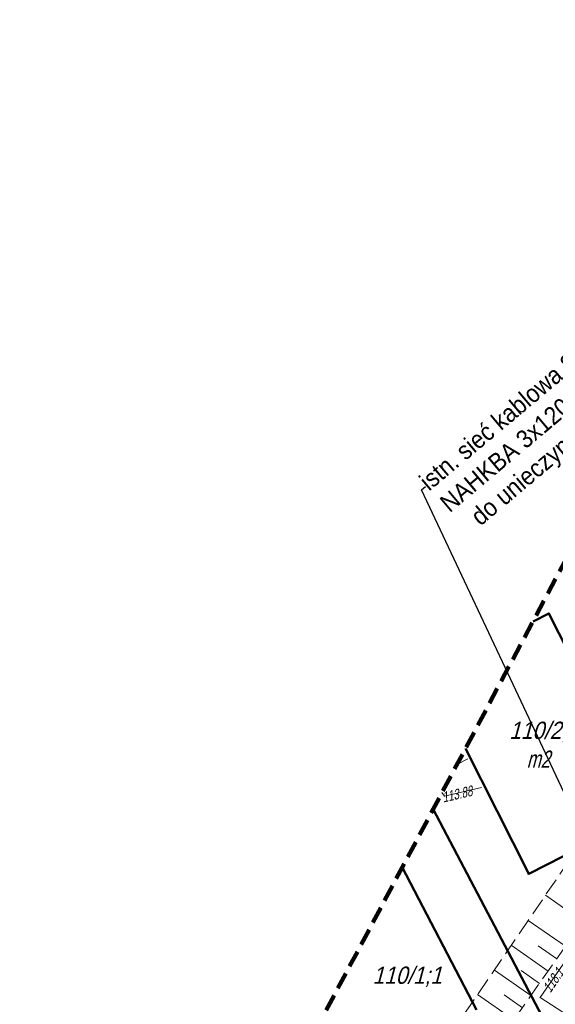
# Model space of a CAD drawing. Extents: x 7463256 to 7464485, y 5957341 to 5958260.
# Tile 121 of 256: x 7463692 to 7463731, y 5957597 to 5957669. Entities that reach past the tile are written whole.
import ezdxf
from ezdxf import colors
from ezdxf.entities.mleader import LeaderData, LeaderLine
from ezdxf.math import Vec2, Vec3

# ---------------------------------------------------------------- set-up
doc = ezdxf.new("R2010")
doc.units = 0
doc.header["$MEASUREMENT"] = 0
for name, pattern in [('4', [1.8, 1.2, -0.6]), ('l219_500', [0]), ('mz1.25_0.5', [1.75, 1.25, -0.5])]:
    doc.linetypes.add(name, pattern=pattern)
doc.layers.get('0').update_dxf_attribs({"color": 2, "linetype": 'CONTINUOUS', "lineweight": 5})
for name, color, linetype in [('000 Inne (niezydentyfikowane)', 7, 'CONTINUOUS'), ('219-Linia granicy', 7, 'CONTINUOUS'), ('312-Budynek (powierzchnia)', 7, 'CONTINUOUS'), ('312-Numer ewidencyjny budynku', 7, 'CONTINUOUS'), ('312-Numer ewidencyjny budynku-Atr124', 7, 'CONTINUOUS'), ('Obszar opracowania', 7, 'CONTINUOUS'), ('przewód elektroenergetyczny (linia)', 7, 'CONTINUOUS'), ('przewód gazowy (linia)', 7, 'CONTINUOUS'), ('przewód wodociągowy (linia)', 7, 'CONTINUOUS'), ('Punkt budynku', 7, 'CONTINUOUS'), ('punkt o określonej wysokości (sieć elektroenergetyczna)', 7, 'CONTINUOUS'), ('punkt o określonej wysokości (sieć elektroenergetyczna)-Atr2', 7, 'CONTINUOUS'), ('punkt o określonej wysokości (sieć gazowa)', 7, 'CONTINUOUS'), ('punkt o określonej wysokości (sieć gazowa)-Atr2', 7, 'CONTINUOUS'), ('skarpa nieumocniona (powierzchnia)', 7, 'CONTINUOUS')]:
    doc.layers.add(name, color=color, linetype=linetype)
doc.layers.add('OBMBS-21-18876-opis proj', color=1, linetype='CONTINUOUS', lineweight=18)
doc.styles.get("Standard").update_dxf_attribs({"font": 'txt', "width": 0.75})

# ---------------------------------------------------------------- blocks, each defined once
blk = doc.blocks.new('PW01')
at = {"linetype": 'Continuous', "lineweight": 13}
h = blk.add_hatch(color=0, dxfattribs=at)
edge = h.paths.add_edge_path()
edge.add_arc((0, 0), 0.045, 0, 360)
blk = doc.blocks.new('PUNKTBUD')
at = {"color": 0}
blk.add_circle((0, 0), 0.045, dxfattribs=at)

msp = doc.modelspace()

# ---------------------------------------------------------------- linework, layer by layer
at = {"layer": '000 Inne (niezydentyfikowane)', "color": 7, "linetype": 'Continuous', "lineweight": 13}
for p, q in [((7463732.92, 5957603.4), (7463730.21, 5957605.3)), ((7463731.66, 5957601.6), (7463728.97, 5957603.48)), ((7463730.4, 5957599.8), (7463727.73, 5957601.67)), ((7463731.03, 5957600.7), (7463729.69, 5957601.64)), ((7463729.16, 5957598.03), (7463726.51, 5957599.88)), ((7463729.78, 5957598.91), (7463728.45, 5957599.84)), ((7463727.92, 5957596.27), (7463725.3, 5957598.1)), ((7463728.54, 5957597.15), (7463727.22, 5957598.07))]:
    msp.add_line(p, q, dxfattribs=at)
at = {"layer": '219-Linia granicy', "color": 3, "linetype": 'l219_500', "lineweight": 50, "flags": 128}
msp.add_lwpolyline([(7463730.47, 5957595.55), (7463722.082, 5957611.543)], dxfattribs=at)
at = {"layer": '312-Budynek (powierzchnia)', "color": 7, "linetype": 'Continuous', "lineweight": 50, "flags": 128}
for points in [[(7463729.318, 5957625.154), (7463730.46, 5957625.73)], [(7463730.46, 5957625.73), (7463737.77, 5957611.32)], [(7463729, 5957606.86), (7463724.421, 5957615.943)], [(7463737.77, 5957611.32), (7463729, 5957606.86)], [(7463719.84, 5957607.327), (7463725.21, 5957597)]]:
    msp.add_lwpolyline(points, dxfattribs=at)
at = {"layer": 'Obszar opracowania', "color": 132, "linetype": '4', "lineweight": 200, "flags": 128}
msp.add_lwpolyline([(7463648.63, 5957598.42), (7463381.17, 5957559), (7463352.31, 5957567.45), (7463255.88, 5957568.85), (7463280.41, 5957340.9), (7463468.95, 5957378.08), (7463536.66, 5957509.53), (7463626.95, 5957460.4), (7463653.5, 5957411.27), (7463734.5, 5957471.02), (7463879.22, 5957698.07), (7464314.97, 5957939.96), (7464470.72, 5957945.23), (7464483.34, 5958244.06), (7464262.86, 5958260.06), (7464240.11, 5958013.73), (7463789.91, 5957739.13), (7463712.41, 5957593.35)], close=True, dxfattribs=at)
at = {"layer": 'przewód elektroenergetyczny (linia)', "color": 1, "linetype": 'Continuous', "lineweight": 18, "flags": 128}
msp.add_lwpolyline([(7463742.56, 5957612.82), (7463740.27, 5957613.02), (7463729.82, 5957597.89), (7463731.88, 5957596.56)], dxfattribs=at)
at = {"layer": 'przewód gazowy (linia)', "color": 40, "linetype": 'Continuous', "lineweight": 18, "flags": 128}
msp.add_lwpolyline([(7463725.57, 5957613.11), (7463722.9, 5957612.48), (7463722.717, 5957612.738)], dxfattribs=at)
at = {"layer": 'przewód wodociągowy (linia)', "color": 5, "linetype": 'Continuous', "lineweight": 18, "flags": 128}
msp.add_lwpolyline([(7463724.58, 5957615.18), (7463723.795, 5957614.766)], dxfattribs=at)
at = {"layer": 'skarpa nieumocniona (powierzchnia)', "color": 7, "linetype": 'mz1.25_0.5', "lineweight": 18, "flags": 128}
msp.add_lwpolyline([(7463740.77, 5957614.59), (7463735.8, 5957607.51), (7463719.46, 5957584.19), (7463713.05, 5957584.21), (7463711.05, 5957585.46), (7463705.98, 5957589.01), (7463711.18, 5957587.47), (7463718.48, 5957588.12), (7463718.49, 5957588.13), (7463721.3, 5957592.24), (7463721.87, 5957593.12), (7463724.16, 5957596.44), (7463724.92, 5957597.55), (7463731.83, 5957607.67), (7463733.37, 5957609.08), (7463737.33, 5957611.1), (7463736.03, 5957614.76), (7463738.51, 5957618.95)], close=True, dxfattribs=at)

# ---------------------------------------------------------------- block references
at = {"layer": 'Punkt budynku', "color": 5, "linetype": 'Continuous', "lineweight": 18}
for p in [(7463730.46, 5957625.73), (7463729, 5957606.86)]:
    msp.add_blockref('PUNKTBUD', p, dxfattribs=at)
at = {"layer": 'punkt o określonej wysokości (sieć elektroenergetyczna)', "color": 1, "linetype": 'Continuous', "lineweight": 13}
msp.add_blockref('PW01', (7463729.82, 5957597.89), dxfattribs=at)
at = {"layer": 'punkt o określonej wysokości (sieć gazowa)', "color": 40, "linetype": 'Continuous', "lineweight": 13}
msp.add_blockref('PW01', (7463722.9, 5957612.48), dxfattribs=at)

# ---------------------------------------------------------------- texts
at = {"layer": '312-Numer ewidencyjny budynku', "color": 7, "linetype": 'Continuous', "lineweight": 18, "oblique": 15, "width": 0.9}
for s, p in [('110/2;1', (7463727.59, 5957616.63)), ('110/1;1', (7463717.69, 5957598.88))]:
    msp.add_text(s, height=1.25, dxfattribs=at).set_placement(p)
at = {"layer": '312-Numer ewidencyjny budynku-Atr124', "color": 7, "oblique": 15, "width": 0.72}
msp.add_text('m2', height=1.25, dxfattribs=at).set_placement((7463728.85, 5957614.54))
at = {"layer": 'punkt o określonej wysokości (sieć elektroenergetyczna)-Atr2', "color": 1, "oblique": 15, "width": 0.72}
msp.add_text('118.1', height=0.75, rotation=55.39, dxfattribs=at).set_placement((7463730.57, 5957598.18))
at = {"layer": 'punkt o określonej wysokości (sieć gazowa)-Atr2', "color": 40, "oblique": 15, "width": 0.72}
msp.add_text('113.88', height=0.75, rotation=13.03, dxfattribs=at).set_placement((7463722.82, 5957612.02))

# ---------------------------------------------------------------- next in the draw order: leaders
at = {"layer": 'OBMBS-21-18876-opis proj', "color": 6, "lineweight": 20}
ml = msp.add_multileader_mtext('Standard', dxfattribs=at)
ml.set_content('\\pxqc;{\\W0.9;\\fArial|b0|i0|c238|p34;\\C6;istn. sieć kablowa SN\\PNAHKBA 3x120mm2\\Pdo unieczynnienia}', color=256)
ml.set_leader_properties()
ml.build(insert=Vec2(0, 0))
ml.multileader.update_dxf_attribs({"has_text_frame": 1, "text_right_attachment_type": 0, "dogleg_length": 0.36, "arrow_head_size": 1.3})
ctx = ml.context
ctx.base_point, ctx.char_height, ctx.arrow_head_size, ctx.landing_gap_size, ctx.plane_origin, ctx.plane_x_axis, ctx.plane_y_axis = Vec3(7463721.512, 5957634.916), 1.3, 1.3, 0.09, Vec3(7463717.518, 5957706.96), Vec3(0.765565, 0.643359), Vec3(-0.643359, 0.765565)
ctx.right_attachment = 0
notes = []
notes.append((ctx, [(0, (1, 1, 0), (7463721.236, 5957634.685), (0.765565, 0.643359), 0.36, [(0, [(7463741.641, 5957591.263)], 0, [])])]))
ctx.mtext.insert, ctx.mtext.text_direction, ctx.mtext.rotation, ctx.mtext.width, ctx.mtext.defined_height, ctx.mtext.alignment, ctx.mtext.flow_direction = Vec3(7463726.886, 5957640.546), Vec3(0.765565, 0.643359), 0.698877, 15.92296, 27.692, 2, 5
ctx.mtext.has_bg_fill, ctx.mtext.bg_color, ctx.mtext.bg_scale_factor, ctx.mtext.bg_transparency, ctx.mtext.use_window_bg_color = 1, -1023410167, 1.5, 0, 1
for ctx, leaders in notes:
    for number, flags, end, landing, length, lines in leaders:
        leader = LeaderData()
        leader.index, (leader.has_last_leader_line, leader.has_dogleg_vector, leader.attachment_direction) = number, flags
        leader.last_leader_point, leader.dogleg_vector, leader.dogleg_length = Vec3(end), Vec3(landing), length
        for number, points, colour, breaks in lines:
            line = LeaderLine()
            line.index, line.vertices, line.color, line.breaks = number, Vec3.list(points), colors.encode_raw_color(colour), breaks
            leader.lines.append(line)
        ctx.leaders.append(leader)

doc.saveas('drawing.dxf')
